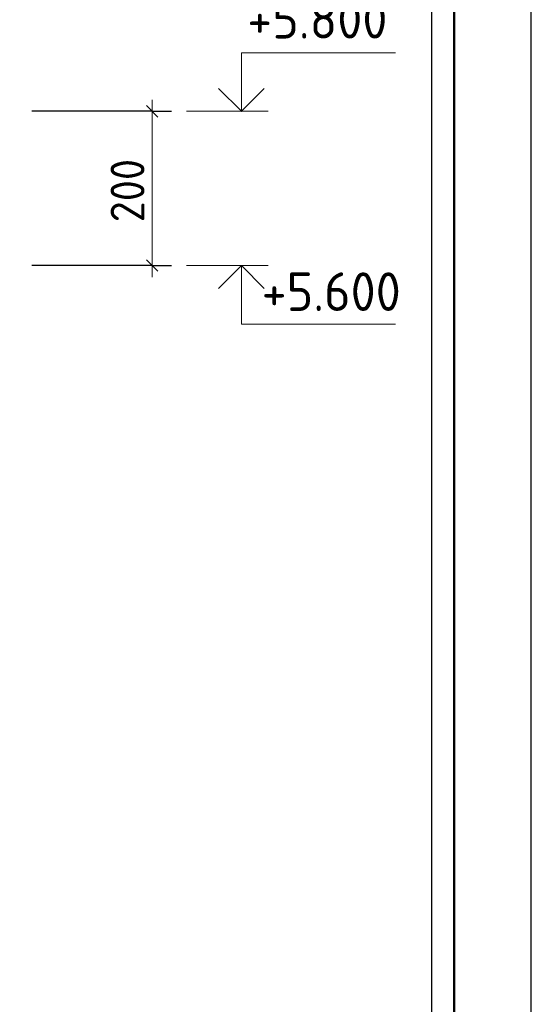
# Model space of a CAD drawing. Header units: millimetres. Extents: x 0 to 21000, y 0 to 14855.
# Tile 24 of 25: x 19341 to 21000, y 9941 to 13133. Entities that reach past the tile are written whole.
import ezdxf

# ---------------------------------------------------------------- set-up
doc = ezdxf.new("R2010")
doc.units = ezdxf.units.MM
doc.layers.add('Standard', color=7, linetype='Continuous', lineweight=25)
doc.layers.add('Размерная линия_ общее', color=7, linetype='Continuous', lineweight=13)
doc.styles.add('ISOCPEUR', font='txt')

msp = doc.modelspace()

# ---------------------------------------------------------------- linework, layer by layer
at = {"layer": 'Standard', "color": 7, "linetype": 'Continuous', "lineweight": 35, "transparency": 33554687}
for p, q in [((20750, 13800), (20750, 10250)), ((20750, 13600), (20750, 10050))]:
    msp.add_line(p, q, dxfattribs=at)
at = {"layer": 'Standard', "color": 7, "linetype": 'Continuous', "lineweight": 50, "transparency": 33554687}
msp.add_line((20750, 13550), (20750, 11600), dxfattribs=at)
at = {"layer": 'Standard', "color": 7, "linetype": 'Continuous', "lineweight": 13, "transparency": 33554687}
for p, q in [((19882.1, 12835.9), (20147.1, 12835.9)), ((19882.1, 12335.9), (20147.1, 12335.9))]:
    msp.add_line(p, q, dxfattribs=at)
for points in [[(0, 14855), (0, 1100), (21000, 1100), (21000, 14855)], [(20060, 12835.9), (20060, 13025.9), (20560, 13025.9)], [(20060, 12335.9), (20060, 12145.9), (20560, 12145.9)]]:
    msp.add_lwpolyline(points, dxfattribs=at)
at = {"layer": 'Standard', "color": 7, "linetype": 'Continuous', "lineweight": 25, "transparency": 33554687}
msp.add_lwpolyline([(0, 0), (21000, 0), (21000, 14850), (0, 14850), (0, 0)], close=True, dxfattribs=at)
at = {"layer": 'Standard', "color": 7, "linetype": 'Continuous', "lineweight": 50, "transparency": 33554687}
msp.add_lwpolyline([(1000, 14600), (20750, 14600), (20750, 250), (1000, 250), (1000, 14600)], close=True, dxfattribs=at)
at = {"layer": 'Standard', "color": 254, "linetype": 'Continuous', "lineweight": 25, "true_color": 0xc4c4ff, "transparency": 33554687}
msp.add_lwpolyline([(1723.9, 7389.9), (20677.2, 7389.9), (20677.2, 13471.1), (1723.9, 13471.1), (1723.9, 7389.9)], dxfattribs=at)
at = {"layer": 'Standard', "color": 7, "linetype": 'Continuous', "lineweight": 35, "transparency": 33554687}
for points in [[(19985.7, 12910.2), (20060, 12835.9), (20134.2, 12910.2)], [(19985.7, 12261.7), (20060, 12335.9), (20134.2, 12261.7)]]:
    msp.add_lwpolyline(points, dxfattribs=at)
at = {"layer": 'Размерная линия_ общее', "color": 7, "linetype": 'Continuous', "lineweight": 13, "transparency": 33554687}
for p, q in [((19770.6, 12835.9), (19770.6, 12873.4)), ((19770.6, 12335.9), (19770.6, 12835.9)), ((19770.6, 12335.9), (19770.6, 12298.4))]:
    msp.add_line(p, q, dxfattribs=at)
at = {"layer": 'Размерная линия_ общее', "color": 253, "linetype": 'Continuous', "lineweight": -3, "true_color": 0xa0a0a0, "transparency": 33554687}
for p, q in [((19770.6, 12835.9), (19380, 12835.9)), ((19770.6, 12835.9), (19708.1, 12835.9)), ((19770.6, 12835.9), (19833.1, 12835.9)), ((19770.6, 12335.9), (19380, 12335.9)), ((19770.6, 12335.9), (19708.1, 12335.9)), ((19770.6, 12335.9), (19833.1, 12335.9))]:
    msp.add_line(p, q, dxfattribs=at)
at = {"layer": 'Размерная линия_ общее', "color": 7, "linetype": 'Continuous', "lineweight": 25, "transparency": 33554687}
for p, q in [((19789.3, 12817.2), (19751.8, 12854.7)), ((19789.3, 12317.2), (19751.8, 12354.7))]:
    msp.add_line(p, q, dxfattribs=at)

# ---------------------------------------------------------------- texts
at = {"layer": 'Standard', "color": 7, "linetype": 'Continuous', "lineweight": 25, "transparency": 33554687, "char_height": 125, "attachment_point": 7, "style": 'ISOCPEUR'}
for s, insert, width in [('\\W0.95;+5.800', (20078.7, 13071.8), 533.932), ('\\W0.95;+5.600', (20125.7, 12188.7), 533.929)]:
    msp.add_mtext(s, dxfattribs=dict(at, insert=insert, width=width))
at = {"layer": 'Размерная линия_ общее', "color": 7, "linetype": 'Continuous', "lineweight": 25, "transparency": 33554687, "insert": (19745.6, 12475.9), "char_height": 110, "width": 280.998, "attachment_point": 7, "rotation": 90, "style": 'ISOCPEUR'}
msp.add_mtext('\\W0.91;200', dxfattribs=at)

doc.saveas('drawing.dxf')
